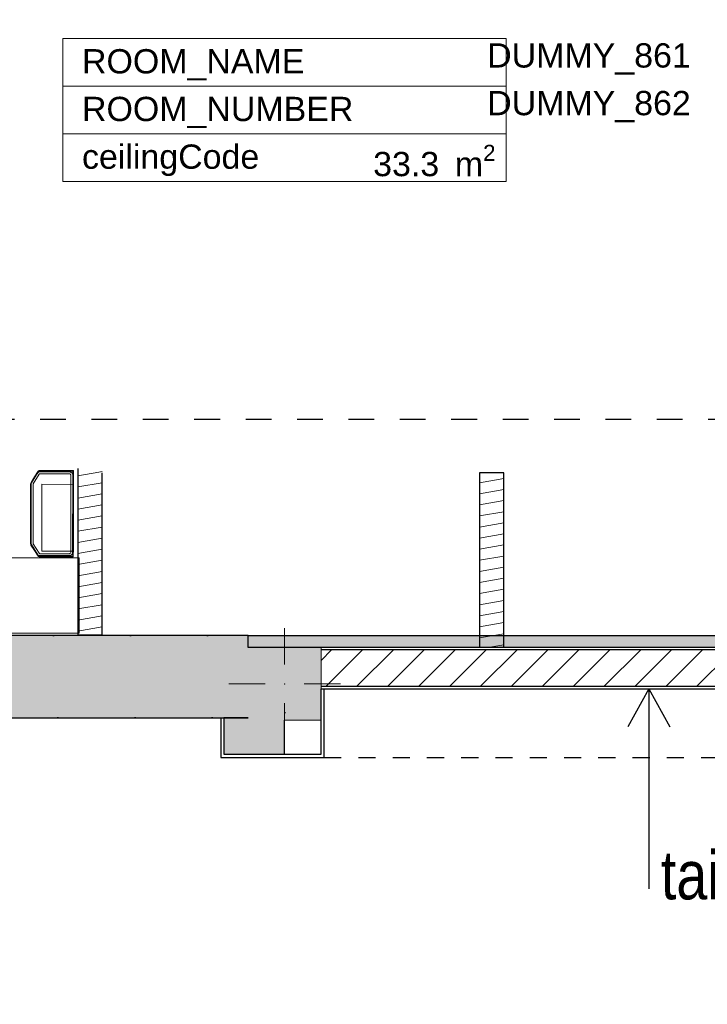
# Model space of a CAD drawing. Header units: millimetres. Extents: x -63554 to 200, y -19084 to 40052.
# Tile 29 of 120: x -45531 to -42699, y -7650 to -3594. Entities that reach past the tile are written whole.
import ezdxf
from ezdxf.enums import TextEntityAlignment as Align

# ---------------------------------------------------------------- set-up
doc = ezdxf.new("R2010")
doc.units = ezdxf.units.MM
doc.header["$MEASUREMENT"] = 0
for name, pattern in [('Dashed', [211.666667, 105.833333, -105.833333]), ('Dashed Small', [141.111111, 70.555556, -70.555556]), ('Dotted', [317.499995, 0, -317.499995])]:
    doc.linetypes.add(name, pattern=pattern)
for name, color, linetype in [('1232_Kandvad vaheseinad', 7, 'Continuous'), ('1233_Postid', 7, 'Continuous'), ('New_014_Ruumi netopind', 7, 'Continuous'), ('New_1311_Vaheseinad', 7, 'Continuous'), ('New_SA- santehnika', 7, 'Continuous'), ('SA-mööbel', 7, 'Continuous')]:
    doc.layers.add(name, color=color, linetype=linetype)
for name, color, linetype, lineweight in [('1232_Kandvad vaheseinad_Pen_No__101', 252, 'Continuous', 13), ('1232_Kandvad vaheseinad_Pen_No__41', 7, 'Continuous', 25), ('1233_Postid_Pen_No__1', 7, 'Continuous', 13), ('1233_Postid_Pen_No__101', 252, 'Continuous', 13), ('New_1311_Vaheseinad_Pen_No__101', 252, 'Continuous', 13), ('New_1311_Vaheseinad_Pen_No__41', 7, 'Continuous', 25), ('New_1321_Põranda kattetarindid_Pen_No__41', 7, 'Continuous', 25), ('New_Archicad Zone Stamps_Pen_No__1', 7, 'Continuous', 13), ('New_Archicad Zone Stamps_Pen_No__7', 7, 'Continuous', 35), ('New_SA- santehnika_Pen_No__101', 252, 'Continuous', 13), ('SA-mööbel_Pen_No__101', 252, 'Continuous', 13)]:
    doc.layers.add(name, color=color, linetype=linetype, lineweight=lineweight)
doc.styles.add('GENERATED_STYLE_2', font='arial.ttf')
pattern_1 = [(0, (0, 0), (0, 86.60254), [0, -50]), (0, (25, 43.3), (0, 86.60254), [0, -50])]
pattern_2 = [(10, (0, 0), (-7.81417, 44.316348), [])]

# ---------------------------------------------------------------- blocks, each defined once
blk = doc.blocks.new('Wall_23_1', base_point=(-44590, -6130.1))
at = {"layer": '1232_Kandvad vaheseinad_Pen_No__101', "linetype": 'Continuous', "lineweight": 0, "true_color": 0x4c4c4c}
blk.add_hatch(color=251, dxfattribs=at).paths.add_polyline_path([(-44590, -6130.1), (-47590, -6130.1), (-47590, -6470.1), (-44590, -6470.1)])
at = {"layer": '1232_Kandvad vaheseinad_Pen_No__41', "color": 7, "linetype": 'Continuous', "lineweight": 25, "flags": 128}
for points in [[(-44590, -6130.1), (-47590, -6130.1)], [(-47590, -6470.1), (-44590, -6470.1)]]:
    blk.add_lwpolyline(points, dxfattribs=at)
blk = doc.blocks.new('Wall_24_1', base_point=(-44440, -6470.1))
at = {"layer": '1232_Kandvad vaheseinad_Pen_No__101', "linetype": 'Continuous', "lineweight": 0, "true_color": 0x4c4c4c}
blk.add_hatch(color=251, dxfattribs=at).paths.add_polyline_path([(-44690, -6470.1), (-44690, -6620.1), (-44440, -6620.1), (-44440, -6480), (-44590, -6480), (-44590, -6470.1)])
at = {"layer": '1232_Kandvad vaheseinad_Pen_No__41', "color": 7, "linetype": 'Continuous', "lineweight": 25, "flags": 128}
for points in [[(-44590, -6470.1), (-44690, -6470.1)], [(-44690, -6470.1), (-44690, -6620.1)], [(-44440, -6620.1), (-44440, -6480)], [(-44690, -6620.1), (-44440, -6620.1)]]:
    blk.add_lwpolyline(points, dxfattribs=at)
blk = doc.blocks.new('Wall_46_1', base_point=(-41590, -6180))
at = {"layer": 'New_1311_Vaheseinad_Pen_No__101', "linetype": 'Continuous', "lineweight": 13}
h = blk.add_hatch(dxfattribs=at)
h.set_pattern_fill('PLASTER_0001', color=252, style=0, pattern_type=2)
h.set_pattern_definition(pattern_1)
h.paths.add_polyline_path([(-41590, -6180), (-44290, -6180), (-44290, -6190), (-41590, -6190)])
h = blk.add_hatch(dxfattribs=at)
h.set_pattern_fill('MASONRY_BLOCK_0001', color=252, style=0, pattern_type=2)
h.set_pattern_definition([(45, (0, 0), (-63.6396, 63.6396), [])])
h.paths.add_polyline_path([(-44290, -6340), (-41590, -6340), (-41590, -6190), (-44290, -6190)])
h = blk.add_hatch(dxfattribs=at)
h.set_pattern_fill('PLASTER_0001', color=252, style=0, pattern_type=2)
h.set_pattern_definition(pattern_1)
h.paths.add_polyline_path([(-44290, -6350), (-41590, -6350), (-41590, -6340), (-44290, -6340)])
at = {"layer": 'New_1311_Vaheseinad_Pen_No__41', "color": 7, "linetype": 'Continuous', "lineweight": 25}
for p, q in [((-41590, -6190), (-44290, -6190)), ((-44290, -6340), (-41590, -6340))]:
    blk.add_line(p, q, dxfattribs=at)
at = {"layer": 'New_1311_Vaheseinad_Pen_No__41', "color": 7, "linetype": 'Continuous', "lineweight": 25, "flags": 128}
for points in [[(-41590, -6180), (-44290, -6180)], [(-44290, -6350), (-41590, -6350)]]:
    blk.add_lwpolyline(points, dxfattribs=at)
blk = doc.blocks.new('Wall_179_1', base_point=(-45291.8, -6129.1))
at = {"layer": 'New_1311_Vaheseinad_Pen_No__101', "linetype": 'Continuous', "lineweight": 13}
h = blk.add_hatch(dxfattribs=at)
h.set_pattern_fill('WOOD_0001', color=252, style=0, pattern_type=2)
h.set_pattern_definition(pattern_2)
h.paths.add_polyline_path([(-45291.8, -5442), (-45191.8, -5460), (-45191.8, -5442)])
h = blk.add_hatch(dxfattribs=at)
h.set_pattern_fill('WOOD_0001', color=252, style=0, pattern_type=2)
h.set_pattern_definition(pattern_2)
h.paths.add_polyline_path([(-45191.8, -6129.1), (-45191.8, -5460), (-45291.8, -5442), (-45291.8, -6129.1)])
at = {"layer": 'New_1311_Vaheseinad_Pen_No__41', "color": 7, "linetype": 'Continuous', "lineweight": 25, "flags": 128}
for points in [[(-45291.8, -5442), (-45291.8, -6129.1)], [(-45191.8, -6129.1), (-45191.8, -5460)], [(-45191.8, -6129.1), (-45291.8, -6129.1)]]:
    blk.add_lwpolyline(points, dxfattribs=at)
blk = doc.blocks.new('Wall_180_1', base_point=(-43537.2, -6179))
at = {"layer": 'New_1311_Vaheseinad_Pen_No__101', "linetype": 'Continuous', "lineweight": 13}
h = blk.add_hatch(dxfattribs=at)
h.set_pattern_fill('WOOD_0001', color=252, style=0, pattern_type=2)
h.set_pattern_definition(pattern_2)
h.paths.add_polyline_path([(-43537.2, -6179), (-43537.2, -5460), (-43637.2, -5460), (-43637.2, -6179)])
at = {"layer": 'New_1311_Vaheseinad_Pen_No__41', "color": 7, "linetype": 'Continuous', "lineweight": 25, "flags": 128}
for points in [[(-43537.2, -5460), (-43637.2, -5460)], [(-43637.2, -5460), (-43637.2, -6179)], [(-43537.2, -6179), (-43537.2, -5460)], [(-43637.2, -6179), (-43537.2, -6179)]]:
    blk.add_lwpolyline(points, dxfattribs=at)
blk = doc.blocks.new('wallshelf(1)[185]_1', base_point=(-47645.8, -6120.1))
at = {"layer": 'SA-mööbel_Pen_No__101', "color": 252, "linetype": 'Continuous', "lineweight": 13}
for p, q in [((-47645.6, -5808.8), (-47645.8, -6120.1)), ((-45286.4, -5810.3), (-47645.6, -5808.8)), ((-45286.6, -6121.6), (-45286.4, -5810.3)), ((-47645.8, -6120.1), (-45286.6, -6121.6))]:
    blk.add_line(p, q, dxfattribs=at)
blk = doc.blocks.new('Steel paper towel C_Z folds dispenser DT2106(1)[199]_1', base_point=(-45310, -5645.4))
at = {"layer": 'New_SA- santehnika_Pen_No__101', "color": 252, "linetype": 'Continuous', "lineweight": 13, "flags": 128}
blk.add_lwpolyline([(-45310.1, -5782.9), (-45440.1, -5782.8), (-45439.9, -5507.8), (-45309.9, -5507.9)], close=True, dxfattribs=at)
blk = doc.blocks.new('katrin_bin_25_litre_steel[201]_1', base_point=(-45396.2, -5628.6))
at = {"layer": 'New_SA- santehnika_Pen_No__101', "color": 252, "linetype": 'Continuous', "lineweight": 13}
for p, q in [((-45453.9, -5454.2), (-45483.5, -5500.7)), ((-45453.9, -5454.2), (-45483.5, -5500.7)), ((-45462.7, -5469.9), (-45482.6, -5501.3)), ((-45462.7, -5469.9), (-45482.6, -5501.3)), ((-45481.8, -5501.2), (-45455.6, -5459.3)), ((-45481.8, -5501.2), (-45455.6, -5459.3)), ((-45450.4, -5465.9), (-45475.1, -5505.4)), ((-45450.4, -5465.9), (-45475.1, -5505.4)), ((-45469.7, -5476.9), (-45455, -5453.8)), ((-45469.7, -5476.9), (-45455, -5453.8)), ((-45454.3, -5454.3), (-45469, -5477.4)), ((-45454.3, -5454.3), (-45469, -5477.4)), ((-45462.7, -5469.9), (-45452.7, -5454.4)), ((-45462.7, -5469.9), (-45452.7, -5454.4)), ((-45455.6, -5459.3), (-45453.4, -5457.2)), ((-45455.6, -5459.3), (-45453.4, -5457.2)), ((-45453.2, -5452.1), (-45455, -5453.8)), ((-45453.2, -5452.1), (-45455, -5453.8)), ((-45454.3, -5454.3), (-45452.8, -5452.9)), ((-45454.3, -5454.3), (-45452.8, -5452.9)), ((-45452.8, -5453.2), (-45453.9, -5454.2)), ((-45452.8, -5453.2), (-45453.9, -5454.2)), ((-45453.4, -5457.2), (-45450.5, -5456.5)), ((-45453.4, -5457.2), (-45450.5, -5456.5)), ((-45450.8, -5451.5), (-45453.2, -5452.1)), ((-45450.8, -5451.5), (-45453.2, -5452.1)), ((-45452.8, -5452.9), (-45450.8, -5452.4)), ((-45452.8, -5452.9), (-45450.8, -5452.4)), ((-45451.4, -5452.8), (-45452.8, -5453.2)), ((-45451.4, -5452.8), (-45452.8, -5453.2)), ((-45451.4, -5453.9), (-45452.7, -5454.4)), ((-45451.4, -5453.9), (-45452.7, -5454.4)), ((-45310.9, -5452.9), (-45451.4, -5452.8)), ((-45310.9, -5452.9), (-45451.4, -5452.8)), ((-45451.4, -5453.9), (-45312.1, -5453.9)), ((-45451.4, -5453.9), (-45312.1, -5453.9)), ((-45450.8, -5451.5), (-45415.6, -5451.5)), ((-45450.8, -5451.5), (-45415.6, -5451.5)), ((-45415.8, -5452.4), (-45450.8, -5452.4)), ((-45415.8, -5452.4), (-45450.8, -5452.4)), ((-45450.5, -5456.5), (-45326.3, -5456.5)), ((-45450.5, -5456.5), (-45326.3, -5456.5)), ((-45449.3, -5464.8), (-45450.4, -5465.9)), ((-45449.3, -5464.8), (-45450.4, -5465.9)), ((-45447.8, -5464.5), (-45449.3, -5464.8)), ((-45447.8, -5464.5), (-45449.3, -5464.8)), ((-45326.3, -5464.5), (-45447.8, -5464.5)), ((-45326.3, -5464.5), (-45447.8, -5464.5)), ((-45380.7, -5452.4), (-45415.8, -5452.4)), ((-45380.7, -5452.4), (-45415.8, -5452.4)), ((-45415.6, -5451.5), (-45380.3, -5451.5)), ((-45415.6, -5451.5), (-45380.3, -5451.5)), ((-45345.7, -5452.4), (-45380.7, -5452.4)), ((-45345.7, -5452.4), (-45380.7, -5452.4)), ((-45380.3, -5451.5), (-45345.1, -5451.5)), ((-45380.3, -5451.5), (-45345.1, -5451.5)), ((-45310.6, -5452.4), (-45345.7, -5452.4)), ((-45310.6, -5452.4), (-45345.7, -5452.4)), ((-45345.1, -5451.5), (-45309.8, -5451.5)), ((-45345.1, -5451.5), (-45309.8, -5451.5)), ((-45326.3, -5456.5), (-45320.2, -5457.9)), ((-45326.3, -5456.5), (-45320.2, -5457.9)), ((-45323.6, -5465.1), (-45326.3, -5464.5)), ((-45323.6, -5465.1), (-45326.3, -5464.5)), ((-45325.2, -5453.9), (-45321.6, -5457.6)), ((-45325.2, -5453.9), (-45321.6, -5457.6)), ((-45321.5, -5466.8), (-45323.6, -5465.1)), ((-45321.5, -5466.8), (-45323.6, -5465.1)), ((-45320.3, -5469.3), (-45321.5, -5466.8)), ((-45320.3, -5469.3), (-45321.5, -5466.8)), ((-45320.5, -5788.8), (-45320.3, -5469.3)), ((-45320.5, -5788.8), (-45320.3, -5469.3)), ((-45320.2, -5457.9), (-45315.4, -5461.8)), ((-45320.2, -5457.9), (-45315.4, -5461.8)), ((-45315.4, -5461.8), (-45312.6, -5467.3)), ((-45315.4, -5461.8), (-45312.6, -5467.3)), ((-45313.4, -5465.8), (-45312.1, -5467.1)), ((-45313.4, -5465.8), (-45312.1, -5467.1)), ((-45312.6, -5467.3), (-45312.8, -5790.7)), ((-45312.6, -5467.3), (-45312.8, -5790.7)), ((-45312.1, -5453.9), (-45312.2, -5625.4)), ((-45312.1, -5453.9), (-45312.2, -5625.4)), ((-45311, -5625.4), (-45310.9, -5452.9)), ((-45311, -5625.4), (-45310.9, -5452.9)), ((-45310.6, -5487.5), (-45310.6, -5452.4)), ((-45310.6, -5487.5), (-45310.6, -5452.4)), ((-45309.8, -5451.5), (-45309.8, -5487)), ((-45309.8, -5451.5), (-45309.8, -5487)), ((-45485.5, -5502.7), (-45485.9, -5505.4)), ((-45485.5, -5502.7), (-45485.9, -5505.4)), ((-45485.9, -5536.3), (-45485.9, -5505.4)), ((-45485.9, -5536.3), (-45485.9, -5505.4)), ((-45484.3, -5500.1), (-45485.5, -5502.7)), ((-45484.3, -5500.1), (-45485.5, -5502.7)), ((-45485, -5505.4), (-45484.6, -5502.9)), ((-45485, -5505.4), (-45484.6, -5502.9)), ((-45485, -5505.4), (-45485, -5536.3)), ((-45485, -5505.4), (-45485, -5536.3)), ((-45484.7, -5505), (-45484.9, -5752.9)), ((-45484.7, -5505), (-45484.9, -5752.9)), ((-45484.4, -5502.8), (-45484.7, -5505)), ((-45484.4, -5502.8), (-45484.7, -5505)), ((-45484.6, -5502.9), (-45483.6, -5500.6)), ((-45484.6, -5502.9), (-45483.6, -5500.6)), ((-45483.5, -5500.7), (-45484.4, -5502.8)), ((-45483.5, -5500.7), (-45484.4, -5502.8)), ((-45484.3, -5500.1), (-45469.7, -5476.9)), ((-45484.3, -5500.1), (-45469.7, -5476.9)), ((-45482.6, -5501.3), (-45483.9, -5505)), ((-45482.6, -5501.3), (-45483.9, -5505)), ((-45483.9, -5505.4), (-45483.8, -5504.5)), ((-45483.9, -5505.4), (-45483.8, -5504.5)), ((-45483.9, -5752.9), (-45483.9, -5505)), ((-45483.9, -5752.9), (-45483.9, -5505)), ((-45483.9, -5616.9), (-45483.9, -5505.4)), ((-45483.9, -5616.9), (-45483.9, -5505.4)), ((-45469, -5477.4), (-45483.6, -5500.6)), ((-45469, -5477.4), (-45483.6, -5500.6)), ((-45483.2, -5752.4), (-45483.1, -5505.4)), ((-45483.2, -5752.4), (-45483.1, -5505.4)), ((-45482.8, -5503.2), (-45483.1, -5505.4)), ((-45482.8, -5503.2), (-45483.1, -5505.4)), ((-45481.8, -5501.2), (-45482.8, -5503.2)), ((-45481.8, -5501.2), (-45482.8, -5503.2)), ((-45482.6, -5501.3), (-45482.6, -5501.3)), ((-45482.6, -5501.3), (-45482.6, -5501.3)), ((-45475.1, -5505.4), (-45475.3, -5752.4)), ((-45475.1, -5505.4), (-45475.3, -5752.4)), ((-45310.7, -5522.7), (-45310.6, -5487.5)), ((-45310.7, -5522.7), (-45310.6, -5487.5)), ((-45309.8, -5487), (-45309.9, -5522.5)), ((-45309.8, -5487), (-45309.9, -5522.5)), ((-45485.9, -5567.2), (-45485.9, -5536.3)), ((-45485.9, -5567.2), (-45485.9, -5536.3)), ((-45485, -5536.3), (-45485, -5567.2)), ((-45485, -5536.3), (-45485, -5567.2)), ((-45310.7, -5557.9), (-45310.7, -5522.7)), ((-45310.7, -5557.9), (-45310.7, -5522.7)), ((-45309.9, -5522.5), (-45309.9, -5558)), ((-45309.9, -5522.5), (-45309.9, -5558)), ((-45485.9, -5598.1), (-45485.9, -5567.2)), ((-45485.9, -5598.1), (-45485.9, -5567.2)), ((-45485, -5567.2), (-45485, -5598.1)), ((-45485, -5567.2), (-45485, -5598.1)), ((-45310.7, -5593.1), (-45310.7, -5557.9)), ((-45310.7, -5593.1), (-45310.7, -5557.9)), ((-45310.7, -5628.1), (-45310.7, -5593.1)), ((-45310.7, -5628.1), (-45310.7, -5593.1)), ((-45309.9, -5558), (-45309.9, -5593.5)), ((-45309.9, -5558), (-45309.9, -5593.5)), ((-45309.9, -5593.5), (-45309.9, -5629)), ((-45309.9, -5593.5), (-45309.9, -5629)), ((-45486, -5659.8), (-45485.9, -5628.9)), ((-45486, -5659.8), (-45485.9, -5628.9)), ((-45485.9, -5628.9), (-45485.9, -5598.1)), ((-45485.9, -5628.9), (-45485.9, -5598.1)), ((-45485, -5628.9), (-45485.1, -5659.8)), ((-45485, -5628.9), (-45485.1, -5659.8)), ((-45485, -5598.1), (-45485, -5628.9)), ((-45485, -5598.1), (-45485, -5628.9)), ((-45312.2, -5632.9), (-45312.3, -5804.1)), ((-45312.2, -5632.9), (-45312.3, -5804.1)), ((-45312.2, -5625.4), (-45311, -5625.4)), ((-45312.2, -5625.4), (-45311, -5625.4)), ((-45311.1, -5632.9), (-45312.2, -5632.9)), ((-45311.1, -5632.9), (-45312.2, -5632.9)), ((-45311.9, -5625.4), (-45311.9, -5627.6)), ((-45311.9, -5625.4), (-45311.9, -5627.6)), ((-45311.9, -5627.6), (-45311.9, -5632.9)), ((-45311.9, -5627.6), (-45311.9, -5632.9)), ((-45311.2, -5805.2), (-45311.1, -5632.9)), ((-45311.2, -5805.2), (-45311.1, -5632.9)), ((-45310.9, -5664.8), (-45310.8, -5629.8)), ((-45310.9, -5664.8), (-45310.8, -5629.8)), ((-45310.8, -5629.8), (-45310.7, -5628.1)), ((-45310.8, -5629.8), (-45310.7, -5628.1)), ((-45309.9, -5629), (-45310, -5664.9)), ((-45309.9, -5629), (-45310, -5664.9)), ((-45486, -5690.7), (-45486, -5659.8)), ((-45486, -5690.7), (-45486, -5659.8)), ((-45485.1, -5659.8), (-45485.1, -5690.7)), ((-45485.1, -5659.8), (-45485.1, -5690.7)), ((-45310.9, -5700), (-45310.9, -5664.8)), ((-45310.9, -5700), (-45310.9, -5664.8)), ((-45310, -5664.9), (-45310, -5700.3)), ((-45310, -5664.9), (-45310, -5700.3)), ((-45486.2, -5740.4), (-45486.2, -5711.3)), ((-45486.2, -5711.3), (-45486, -5711.3)), ((-45486.2, -5740.4), (-45486.2, -5711.3)), ((-45486.2, -5711.3), (-45486, -5711.3)), ((-45486, -5721.6), (-45486, -5690.7)), ((-45486, -5721.6), (-45486, -5690.7)), ((-45485.1, -5690.7), (-45485.1, -5721.6)), ((-45485.1, -5690.7), (-45485.1, -5721.6)), ((-45485.1, -5711.3), (-45485, -5711.3)), ((-45485.1, -5711.3), (-45485, -5711.3)), ((-45485, -5711.3), (-45485, -5740.4)), ((-45485, -5711.3), (-45485, -5740.4)), ((-45310.9, -5735.3), (-45310.9, -5700)), ((-45310.9, -5735.3), (-45310.9, -5700)), ((-45310, -5700.3), (-45310, -5735.7)), ((-45310, -5700.3), (-45310, -5735.7)), ((-45486, -5740.4), (-45486.2, -5740.4)), ((-45486, -5740.4), (-45486.2, -5740.4)), ((-45486, -5752.4), (-45486, -5721.6)), ((-45486, -5752.4), (-45486, -5721.6)), ((-45486, -5752.4), (-45485.6, -5755.2)), ((-45486, -5752.4), (-45485.6, -5755.2)), ((-45485.6, -5755.2), (-45484.5, -5757.8)), ((-45485.6, -5755.2), (-45484.5, -5757.8)), ((-45485.1, -5721.6), (-45485.1, -5752.4)), ((-45485.1, -5721.6), (-45485.1, -5752.4)), ((-45485, -5740.4), (-45485.1, -5740.4)), ((-45485, -5740.4), (-45485.1, -5740.4)), ((-45484.8, -5755), (-45485.1, -5752.4)), ((-45484.8, -5755), (-45485.1, -5752.4)), ((-45484.9, -5752.9), (-45484.6, -5755.1)), ((-45484.9, -5752.9), (-45484.6, -5755.1)), ((-45483.8, -5757.3), (-45484.8, -5755)), ((-45483.8, -5757.3), (-45484.8, -5755)), ((-45484.6, -5755.1), (-45483.7, -5757.2)), ((-45484.6, -5755.1), (-45483.7, -5757.2)), ((-45469.9, -5781), (-45484.5, -5757.8)), ((-45469.9, -5781), (-45484.5, -5757.8)), ((-45483.6, -5754.8), (-45483.9, -5752.9)), ((-45483.6, -5754.8), (-45483.9, -5752.9)), ((-45483.8, -5757.3), (-45469.1, -5780.5)), ((-45483.8, -5757.3), (-45469.1, -5780.5)), ((-45483.7, -5757.2), (-45454.2, -5803.7)), ((-45483.7, -5757.2), (-45454.2, -5803.7)), ((-45483.6, -5754.8), (-45483.6, -5754.8)), ((-45482.9, -5756.7), (-45483.6, -5754.8)), ((-45483.6, -5754.8), (-45483.6, -5754.8)), ((-45482.9, -5756.7), (-45483.6, -5754.8)), ((-45482.6, -5755.7), (-45483.2, -5752.4)), ((-45482.6, -5755.7), (-45483.2, -5752.4)), ((-45482.8, -5756.7), (-45483.2, -5755.9)), ((-45482.8, -5756.7), (-45483.2, -5755.9)), ((-45482.1, -5757.9), (-45482.9, -5756.7)), ((-45482.1, -5757.9), (-45482.9, -5756.7)), ((-45474.7, -5769.6), (-45482.8, -5756.7)), ((-45474.7, -5769.6), (-45482.8, -5756.7)), ((-45482.6, -5755.7), (-45482.7, -5755.5)), ((-45482.6, -5755.7), (-45482.7, -5755.5)), ((-45455.9, -5798.6), (-45482.6, -5755.7)), ((-45455.9, -5798.6), (-45482.6, -5755.7)), ((-45466, -5783.2), (-45482.1, -5757.9)), ((-45466, -5783.2), (-45482.1, -5757.9)), ((-45475.3, -5752.4), (-45450.6, -5792)), ((-45475.3, -5752.4), (-45450.6, -5792)), ((-45310.9, -5770.5), (-45310.9, -5735.3)), ((-45310.9, -5770.5), (-45310.9, -5735.3)), ((-45310, -5735.7), (-45310, -5771.1)), ((-45310, -5735.7), (-45310, -5771.1)), ((-45455.3, -5804.1), (-45469.9, -5781)), ((-45455.3, -5804.1), (-45469.9, -5781)), ((-45469.1, -5780.5), (-45454.5, -5803.7)), ((-45469.1, -5780.5), (-45454.5, -5803.7)), ((-45453.4, -5803.1), (-45466, -5783.2)), ((-45453.4, -5803.1), (-45466, -5783.2)), ((-45453.7, -5800.7), (-45455.9, -5798.6)), ((-45453.7, -5800.7), (-45455.9, -5798.6)), ((-45450.7, -5801.5), (-45453.7, -5800.7)), ((-45450.7, -5801.5), (-45453.7, -5800.7)), ((-45450.6, -5792), (-45449.5, -5793.1)), ((-45450.6, -5792), (-45449.5, -5793.1)), ((-45449.5, -5793.1), (-45448, -5793.5)), ((-45449.5, -5793.1), (-45448, -5793.5)), ((-45448, -5793.5), (-45326.5, -5793.5)), ((-45448, -5793.5), (-45326.5, -5793.5)), ((-45326.5, -5793.5), (-45323.9, -5792.9)), ((-45326.5, -5793.5), (-45323.9, -5792.9)), ((-45320.5, -5800.2), (-45326.5, -5801.5)), ((-45320.5, -5800.2), (-45326.5, -5801.5)), ((-45321.8, -5800.5), (-45325.4, -5804)), ((-45321.8, -5800.5), (-45325.4, -5804)), ((-45323.9, -5792.9), (-45321.7, -5791.3)), ((-45323.9, -5792.9), (-45321.7, -5791.3)), ((-45321.7, -5791.3), (-45320.5, -5788.8)), ((-45321.7, -5791.3), (-45320.5, -5788.8)), ((-45315.6, -5796.3), (-45320.5, -5800.2)), ((-45315.6, -5796.3), (-45320.5, -5800.2)), ((-45312.8, -5790.7), (-45315.6, -5796.3)), ((-45312.8, -5790.7), (-45315.6, -5796.3)), ((-45312.3, -5791), (-45313.6, -5792.3)), ((-45312.3, -5791), (-45313.6, -5792.3)), ((-45311, -5805.5), (-45310.9, -5770.5)), ((-45311, -5805.5), (-45310.9, -5770.5)), ((-45310, -5771.1), (-45310.1, -5806.5)), ((-45310, -5771.1), (-45310.1, -5806.5)), ((-45455.3, -5804.1), (-45453.5, -5805.8)), ((-45455.3, -5804.1), (-45453.5, -5805.8)), ((-45453, -5805), (-45454.5, -5803.7)), ((-45453, -5805), (-45454.5, -5803.7)), ((-45454.2, -5803.7), (-45453.1, -5804.7)), ((-45454.2, -5803.7), (-45453.1, -5804.7)), ((-45453.5, -5805.8), (-45451.1, -5806.5)), ((-45453.5, -5805.8), (-45451.1, -5806.5)), ((-45451.6, -5803.9), (-45453.4, -5803.1)), ((-45451.6, -5803.9), (-45453.4, -5803.1)), ((-45453.1, -5804.7), (-45451.6, -5805.1)), ((-45453.1, -5804.7), (-45451.6, -5805.1)), ((-45451.1, -5805.4), (-45453, -5805)), ((-45451.1, -5805.4), (-45453, -5805)), ((-45312.3, -5804.1), (-45451.6, -5803.9)), ((-45312.3, -5804.1), (-45451.6, -5803.9)), ((-45451.6, -5805.1), (-45311.2, -5805.2)), ((-45451.6, -5805.1), (-45311.2, -5805.2)), ((-45451.1, -5805.4), (-45416, -5805.5)), ((-45451.1, -5805.4), (-45416, -5805.5)), ((-45415.8, -5806.5), (-45451.1, -5806.5)), ((-45415.8, -5806.5), (-45451.1, -5806.5)), ((-45326.5, -5801.5), (-45450.7, -5801.5)), ((-45326.5, -5801.5), (-45450.7, -5801.5)), ((-45416, -5805.5), (-45381, -5805.5)), ((-45416, -5805.5), (-45381, -5805.5)), ((-45380.6, -5806.5), (-45415.8, -5806.5)), ((-45380.6, -5806.5), (-45415.8, -5806.5)), ((-45381, -5805.5), (-45345.9, -5805.5)), ((-45381, -5805.5), (-45345.9, -5805.5)), ((-45345.3, -5806.5), (-45380.6, -5806.5)), ((-45345.3, -5806.5), (-45380.6, -5806.5)), ((-45345.9, -5805.5), (-45311, -5805.5)), ((-45345.9, -5805.5), (-45311, -5805.5)), ((-45310.1, -5806.5), (-45345.3, -5806.5)), ((-45310.1, -5806.5), (-45345.3, -5806.5))]:
    blk.add_line(p, q, dxfattribs=at)
blk = doc.blocks.new('Column_189_1', base_point=(-44440, -6330))
at = {"layer": '1233_Postid_Pen_No__101', "linetype": 'Continuous', "lineweight": 0, "true_color": 0x4c4c4c}
for points in [[(-44590, -6180), (-44590, -6470.1), (-44440, -6470.1), (-44440, -6480), (-44290, -6480), (-44290, -6180)], [(-44590, -6480), (-44440, -6480), (-44440, -6470.1), (-44590, -6470.1)]]:
    blk.add_hatch(color=251, dxfattribs=at).paths.add_polyline_path(points)
at = {"layer": '1233_Postid_Pen_No__1', "color": 7, "linetype": 'Continuous', "lineweight": 13}
for p, q in [((-44440, -6250), (-44440, -6100)), ((-44520, -6330), (-44670, -6330)), ((-44360, -6330), (-44210, -6330)), ((-44440, -6410), (-44440, -6560))]:
    blk.add_line(p, q, dxfattribs=at)
at = {"layer": '1233_Postid_Pen_No__1', "color": 7, "linetype": 'Continuous', "lineweight": 13, "flags": 128}
blk.add_lwpolyline([(-44440, -6480), (-44290, -6480), (-44290, -6180), (-44590, -6180)], dxfattribs=at)
at = {"layer": '1233_Postid_Pen_No__1', "color": 7, "linetype": 'Continuous', "lineweight": 13}
blk.add_point((-44440, -6330), dxfattribs=at)

msp = doc.modelspace()

# ---------------------------------------------------------------- hatches: boundary and pattern name
at = {"layer": '1232_Kandvad vaheseinad_Pen_No__101', "linetype": 'Continuous', "lineweight": 0, "true_color": 0x4c4c4c}
msp.add_hatch(color=251, dxfattribs=at).paths.add_polyline_path([(-41540, -6180), (-41540, -6131.1), (-44590, -6131.1), (-44590, -6180)])

# ---------------------------------------------------------------- linework, layer by layer
at = {"color": 240, "true_color": 0xed1f24}
for q in [(-43026.6, -6507.2), (-42853.4, -6507.2)]:
    msp.add_line((-42940, -6350), q, dxfattribs=at)
at = {"linetype": 'Dashed Small'}
msp.add_line((-44277, -6633.1), (-41716, -6633.1), dxfattribs=at)
at = {"color": 240, "linetype": 'Dashed', "true_color": 0xed1f24}
msp.add_lwpolyline([(-49680.2, -5239.9), (-36331.5, -5239.9), (-36331.5, -17040.3), (-49680.2, -17040.3)], close=True, dxfattribs=at)
for points in [[(-44703, -6470.1), (-44703, -6633.1), (-44277, -6633.1), (-44277, -6350)], [(-44690, -6470.1), (-44690, -6620.1), (-44290, -6620.1), (-44290, -6350)]]:
    msp.add_lwpolyline(points)
at = {"color": 240, "true_color": 0xed1f24}
msp.add_lwpolyline([(-42940, -6350), (-42940, -7174.9)], dxfattribs=at)
at = {"layer": '1232_Kandvad vaheseinad', "color": 7, "lineweight": 25}
msp.add_line((-44590, -6131.1), (-41540, -6131.1), dxfattribs=at)
msp.add_lwpolyline([(-44590, -6131.1), (-41540, -6131.1), (-41540, -6180), (-44590, -6180)], close=True, dxfattribs=at)
at = {"layer": 'New_014_Ruumi netopind', "color": 254, "linetype": 'Continuous', "lineweight": 0, "true_color": 0xfdf2d0, "flags": 128}
msp.add_lwpolyline([(-41590, -6180), (-41540, -6180), (-41540, -470), (-41590, -470), (-41590, -110), (-43922.4, -110), (-43922.4, -2910), (-45122.4, -2910), (-45122.4, -110), (-46125, -110), (-47195, -110), (-47195, -565), (-47650, -565), (-47650, -6130.1), (-44590, -6130.1), (-44590, -6180), (-44290, -6180)], close=True, dxfattribs=at)
at = {"layer": 'New_1321_Põranda kattetarindid_Pen_No__41', "color": 7, "linetype": 'Dotted', "lineweight": 25, "flags": 128}
msp.add_lwpolyline([(-47590, -12510.1), (-29375, -12510.1), (-29375, -6380), (-35355, -6380), (-35355, -110), (-47650, -110), (-47650, -6130.1), (-44440, -6130.1), (-44439.7, -6467.6), (-47589.7, -6470.1)], close=True, dxfattribs=at)
at = {"layer": 'New_Archicad Zone Stamps_Pen_No__1', "color": 7, "linetype": 'Continuous', "lineweight": 13}
for p, q in [((-43527.1, -3671.1), (-45352.9, -3671.1)), ((-45352.9, -3671.1), (-45352.9, -4260.4)), ((-45352.9, -3671.1), (-43527.1, -3671.1)), ((-45352.9, -3867.5), (-45352.9, -3671.1)), ((-43527.1, -4260.4), (-43527.1, -3671.1)), ((-43527.1, -3671.1), (-43527.1, -3867.5)), ((-43527.1, -3867.5), (-45352.9, -3867.5)), ((-45352.9, -3867.5), (-43527.1, -3867.5)), ((-45352.9, -4063.9), (-45352.9, -3867.5)), ((-43527.1, -3867.5), (-43527.1, -4063.9)), ((-43527.1, -4063.9), (-45352.9, -4063.9)), ((-45352.9, -4063.9), (-43527.1, -4063.9)), ((-45352.9, -4260.4), (-45352.9, -4063.9)), ((-43527.1, -4063.9), (-43527.1, -4260.4)), ((-45352.9, -4260.4), (-43527.1, -4260.4)), ((-43527.1, -4260.4), (-45352.9, -4260.4))]:
    msp.add_line(p, q, dxfattribs=at)

# ---------------------------------------------------------------- block references
at = {"layer": '1232_Kandvad vaheseinad', "color": 7, "lineweight": 25}
for name, p in [('Wall_23_1', (-44590, -6130.1)), ('Wall_24_1', (-44440, -6470.1))]:
    msp.add_blockref(name, p, dxfattribs=at)
at = {"layer": '1233_Postid', "color": 7, "lineweight": 13}
msp.add_blockref('Column_189_1', (-44440, -6330), dxfattribs=at)
at = {"layer": 'New_1311_Vaheseinad', "color": 7, "lineweight": 25}
for name, p in [('Wall_179_1', (-45291.8, -6129.1)), ('Wall_180_1', (-43537.2, -6179)), ('Wall_46_1', (-41590, -6180))]:
    msp.add_blockref(name, p, dxfattribs=at)
at = {"layer": 'New_SA- santehnika', "color": 252, "linetype": 'Continuous', "lineweight": 13}
for name, p in [('katrin_bin_25_litre_steel[201]_1', (-45396.2, -5628.6)), ('Steel paper towel C_Z folds dispenser DT2106(1)[199]_1', (-45310, -5645.4))]:
    msp.add_blockref(name, p, dxfattribs=at)
at = {"layer": 'SA-mööbel', "color": 252, "linetype": 'Continuous', "lineweight": 13}
msp.add_blockref('wallshelf(1)[185]_1', (-47645.8, -6120.1), dxfattribs=at)

# ---------------------------------------------------------------- texts
at = {"color": 240, "true_color": 0xed1f24, "insert": (-42890.5, -7017.8), "char_height": 200, "attachment_point": 1}
msp.add_mtext_dynamic_manual_height_columns('{\\fArial Narrow|b0|i0|c186|p34;taiese sein}', width=1564.508, gutter_width=1, heights=[0], dxfattribs=at)
at = {"layer": 'New_Archicad Zone Stamps_Pen_No__7', "color": 7, "lineweight": 35, "insert": (-44075.3, -4109.1), "char_height": 100, "attachment_point": 1, "style": 'GENERATED_STYLE_2'}
msp.add_mtext('\\A1;{\\pql;\\pt0,350;\\fArial|b0|i0|c0|p0;\\W1.000000;33.3\\fArial|b0|i0|c0|p0;\\W1.000000;\\A1{\\H.66x;\\S^  ;}\\fArial|b0|i0|c0|p0;\\W1.000000; m\\fArial|b0|i0|c0|p0;\\W1.000000;\\A1{\\H.66x;\\S2^  ;}}', dxfattribs=at)
at = {"layer": 'New_Archicad Zone Stamps_Pen_No__7', "color": 7, "lineweight": 35, "style": 'GENERATED_STYLE_2'}
for tag, text, p in [('DUMMY_861', '', (-43605.7, -3690.7)), ('ROOM_NAME', 'RIIETUS/HOOLDUSRUUM', (-45274.3, -3714.9)), ('DUMMY_862', '', (-43605.7, -3887.1)), ('ROOM_NUMBER', '114.1', (-45274.3, -3911.3)), ('ceilingCode', 'CA: ', (-45274.3, -4107.7))]:
    msp.add_attdef(tag, text=text, height=100, dxfattribs=at).set_placement(p, align=Align.TOP_LEFT)

doc.saveas('drawing.dxf')
